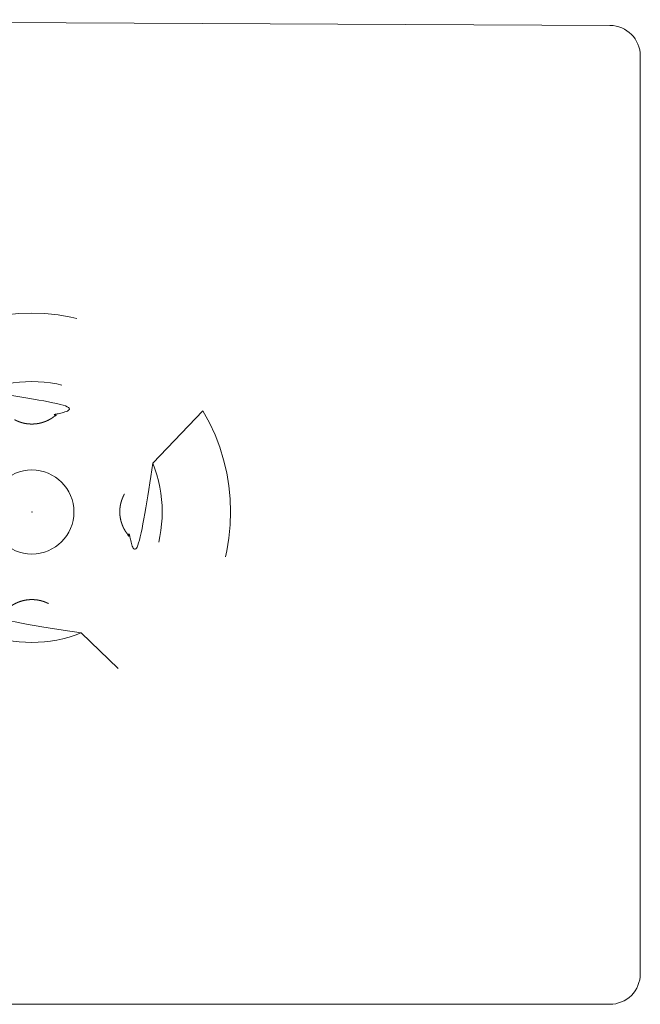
# Model space of a CAD drawing. Header units: metres. Extents: x -0.4 to 2.4, y -0.4 to 0.4.
# Tile 2 of 6: x -0.01 to 0.4, y -0.32 to 0.32. Entities that reach past the tile are written whole.
import ezdxf

# ---------------------------------------------------------------- set-up
doc = ezdxf.new("R2010")
doc.units = ezdxf.units.M
doc.header["$MEASUREMENT"] = 0
doc.linetypes.add('Dash Style-1', pattern=[0.10582, 0.0529, -0.05292])
doc.layers.add('72_VITRA_INSERT', color=7, linetype='Continuous')
for name, color, linetype, lineweight in [('72_VITRA_STANDARD_D2_TB_FOOT_UNDER', 8, 'Dash Style-1', 5), ('72_VITRA_STANDARD_D2_TB_TABLE_TOP', 7, 'Continuous', 5), ('D2SNAP', 1, 'Continuous', 5)]:
    doc.layers.add(name, color=color, linetype=linetype, lineweight=lineweight)

# ---------------------------------------------------------------- blocks, each defined once
blk = doc.blocks.new('72_VITRA_STANDARD_D2_SUPER_FOLD_TABLE_FOOT')
at = {"layer": '72_VITRA_STANDARD_D2_TB_FOOT_UNDER', "flags": 128}
for points in [[(-0.06614, 0.11191), (-0.03203, 0.07904, -0.194932), (0.03203, 0.07904), (0.06614, 0.11191, 0.273421), (-0.06614, 0.11191)], [(0.11191, 0.06614), (0.07904, 0.03203, -0.19438), (0.07911, -0.03186), (0.112, -0.066, 0.273065), (0.11191, 0.06614)], [(-0.0275, 0, -1), (0.0275, 0, -1)], [(-0.03221, -0.07897), (-0.0663, -0.11182, 0.274158), (0.0663, -0.11182), (0.03221, -0.07897, -0.196078), (-0.03221, -0.07897)]]:
    blk.add_lwpolyline(points, format="xyb", close=True, dxfattribs=at)
at = {"layer": '72_VITRA_STANDARD_D2_TB_FOOT_UNDER'}
blk.add_circle((0, 0), 0.0275, dxfattribs=at)
for points, weights in [([(-0.03203, 0.07904), (-0.02435, 0.07163), (-0.01666, 0.06422), (-0.01665, 0.06422), (-0.01664, 0.06421), (-0.01651, 0.06408), (-0.0161, 0.0637), (-0.01554, 0.0632), (-0.01496, 0.06273), (-0.01437, 0.06228), (-0.01377, 0.06184), (-0.01318, 0.06144), (-0.01258, 0.06106), (-0.01194, 0.06068), (-0.01122, 0.06028), (-0.0106, 0.05997), (-0.01006, 0.05971), (-0.00937, 0.0594), (-0.00883, 0.05919), (-0.00829, 0.05898), (-0.00759, 0.05873), (-0.00689, 0.05851), (-0.00617, 0.05831), (-0.00545, 0.05813), (-0.00473, 0.05797), (-0.00401, 0.05784), (-0.00324, 0.05772), (-0.00258, 0.05764), (-0.0019, 0.05758), (-0.00111, 0.05753), (-0.00073, 0.05752), (-0.00037, 0.05751), (0, 0.05751), (0.00037, 0.05751), (0.00073, 0.05752), (0.00111, 0.05753), (0.0019, 0.05758), (0.00258, 0.05764), (0.00324, 0.05772), (0.00401, 0.05784), (0.00473, 0.05797), (0.00545, 0.05813), (0.00617, 0.05831), (0.00689, 0.05851), (0.00759, 0.05873), (0.00829, 0.05898), (0.00883, 0.05919), (0.00937, 0.0594), (0.01006, 0.05971), (0.0106, 0.05997), (0.01122, 0.06028), (0.01194, 0.06068), (0.01258, 0.06106), (0.01318, 0.06144), (0.01377, 0.06184), (0.01437, 0.06228), (0.01496, 0.06273), (0.01554, 0.0632), (0.0161, 0.0637), (0.01651, 0.06408), (0.01664, 0.06421), (0.01665, 0.06422), (0.01666, 0.06422), (0.02435, 0.07163), (0.03203, 0.07904), (0, 0.09202), (-0.03203, 0.07904)], [1, 1, 1, 1, 1, 1, 1, 1, 1, 1, 1, 1, 1, 1, 1, 1, 1, 1, 1, 1, 1, 1, 1, 1, 1, 1, 1, 1, 1, 1, 1, 1, 1, 1, 1, 1, 1, 1, 1, 1, 1, 1, 1, 1, 1, 1, 1, 1, 1, 1, 1, 1, 1, 1, 1, 1, 1, 1, 1, 1, 1, 1, 1, 1, 1, 0.926784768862, 1]), ([(0.07904, 0.03203), (0.07163, 0.02435), (0.06422, 0.01666), (0.06422, 0.01665), (0.06421, 0.01664), (0.06407, 0.0165), (0.06368, 0.01608), (0.06317, 0.01549), (0.06268, 0.0149), (0.06221, 0.01428), (0.06176, 0.01366), (0.06135, 0.01304), (0.06096, 0.01242), (0.06057, 0.01175), (0.06017, 0.011), (0.05984, 0.01033), (0.05964, 0.00991), (0.05939, 0.00933), (0.0591, 0.00861), (0.05885, 0.00794), (0.05861, 0.00722), (0.05839, 0.00648), (0.0582, 0.00574), (0.05803, 0.00499), (0.05788, 0.00424), (0.05779, 0.00367), (0.05772, 0.00325), (0.05765, 0.00262), (0.05757, 0.00185), (0.05752, 0.00097), (0.05751, 0.00059), (0.05751, 0.00034), (0.05751, 0.00012), (0.05751, -0.0001), (0.05751, -0.00035), (0.05752, -0.00073), (0.05757, -0.00161), (0.05765, -0.00238), (0.05772, -0.00301), (0.05779, -0.00343), (0.05788, -0.004), (0.05803, -0.00475), (0.0582, -0.0055), (0.05839, -0.00625), (0.05861, -0.00698), (0.05885, -0.0077), (0.0591, -0.00838), (0.05939, -0.00909), (0.05964, -0.00967), (0.05984, -0.0101), (0.06017, -0.01076), (0.06057, -0.01151), (0.06096, -0.01218), (0.06135, -0.01281), (0.06176, -0.01342), (0.06221, -0.01405), (0.06268, -0.01466), (0.06317, -0.01525), (0.06368, -0.01584), (0.06407, -0.01626), (0.06421, -0.0164), (0.06422, -0.01641), (0.06422, -0.01642), (0.07167, -0.02414), (0.07911, -0.03186), (0.09198, 0.0001), (0.07904, 0.03203)], [1, 1, 1, 1, 1, 1, 1, 1, 1, 1, 1, 1, 1, 1, 1, 1, 1, 1, 1, 1, 1, 1, 1, 1, 1, 1, 1, 1, 1, 1, 1, 1, 1, 1, 1, 1, 1, 1, 1, 1, 1, 1, 1, 1, 1, 1, 1, 1, 1, 1, 1, 1, 1, 1, 1, 1, 1, 1, 1, 1, 1, 1, 1, 1, 1, 0.927184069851, 1]), ([(0.03221, -0.07897), (0.02443, -0.07148), (0.01666, -0.06399), (0.01665, -0.06398), (0.01664, -0.06397), (0.01651, -0.06384), (0.0161, -0.06346), (0.01554, -0.06296), (0.01496, -0.06249), (0.01437, -0.06204), (0.01377, -0.0616), (0.01318, -0.0612), (0.01258, -0.06082), (0.01194, -0.06044), (0.01122, -0.06004), (0.0106, -0.05973), (0.01006, -0.05947), (0.00937, -0.05917), (0.00883, -0.05895), (0.00829, -0.05874), (0.00759, -0.05849), (0.00689, -0.05827), (0.00617, -0.05807), (0.00545, -0.05789), (0.00473, -0.05773), (0.00401, -0.0576), (0.00324, -0.05748), (0.00258, -0.0574), (0.0019, -0.05734), (0.00111, -0.05729), (0.00073, -0.05728), (0.00037, -0.05727), (0, -0.05727), (-0.00037, -0.05727), (-0.00073, -0.05728), (-0.00111, -0.05729), (-0.0019, -0.05734), (-0.00258, -0.0574), (-0.00324, -0.05748), (-0.00401, -0.0576), (-0.00473, -0.05773), (-0.00545, -0.05789), (-0.00617, -0.05807), (-0.00689, -0.05827), (-0.00759, -0.05849), (-0.00829, -0.05874), (-0.00883, -0.05895), (-0.00937, -0.05917), (-0.01006, -0.05947), (-0.0106, -0.05973), (-0.01122, -0.06004), (-0.01194, -0.06044), (-0.01258, -0.06082), (-0.01318, -0.0612), (-0.01377, -0.0616), (-0.01437, -0.06204), (-0.01496, -0.06249), (-0.01554, -0.06296), (-0.0161, -0.06346), (-0.01651, -0.06384), (-0.01664, -0.06397), (-0.01665, -0.06398), (-0.01666, -0.06399), (-0.02443, -0.07148), (-0.03221, -0.07897), (0, -0.0921), (0.03221, -0.07897)], [1, 1, 1, 1, 1, 1, 1, 1, 1, 1, 1, 1, 1, 1, 1, 1, 1, 1, 1, 1, 1, 1, 1, 1, 1, 1, 1, 1, 1, 1, 1, 1, 1, 1, 1, 1, 1, 1, 1, 1, 1, 1, 1, 1, 1, 1, 1, 1, 1, 1, 1, 1, 1, 1, 1, 1, 1, 1, 1, 1, 1, 1, 1, 1, 1, 0.925953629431, 1])]:
    blk.add_rational_spline(points, weights, degree=2, knots=[0, 0, 0, 1, 1, 2, 2, 3, 4, 5, 6, 7, 8, 9, 10, 11, 12, 13, 14, 15, 16, 17, 18, 19, 20, 21, 22, 23, 24, 25, 26, 27, 27, 28, 28, 29, 29, 30, 31, 32, 33, 34, 35, 36, 37, 38, 39, 40, 41, 42, 43, 44, 45, 46, 47, 48, 49, 50, 51, 52, 53, 54, 54, 55, 55, 56, 56, 57, 57, 57], dxfattribs=at)
at = {"layer": '72_VITRA_STANDARD_D2_TB_FOOT_UNDER', "linetype": 'Continuous', "lineweight": 5}
blk.add_point((0, 0), dxfattribs=at)
at = {"layer": 'D2SNAP', "linetype": 'Continuous', "lineweight": 5}
blk.add_point((0, 0), dxfattribs=at)
blk = doc.blocks.new('72_VITRA_STANDARD_D2_SUPER_FOLD_TABLE_640_X_796_TABLE_TOP')
at = {"layer": '72_VITRA_STANDARD_D2_TB_TABLE_TOP', "flags": 128}
blk.add_lwpolyline([(-0.378, -0.32188), (0.378, -0.32188, 0.414214), (0.398, -0.30188), (0.398, 0.29813, 0.412761), (0.3781, 0.31813), (-0.3779, 0.32188, 0.415668), (-0.398, 0.30188), (-0.398, -0.30188, 0.414214), (-0.378, -0.32188)], format="xyb", close=True, dxfattribs=at)
at = {"layer": 'D2SNAP', "linetype": 'Continuous', "lineweight": 5}
blk.add_point((0, 0), dxfattribs=at)
blk = doc.blocks.new('72vitra_standard2662AE077F42548B7807349CFC5C49391')
for name in ['72_VITRA_STANDARD_D2_SUPER_FOLD_TABLE_640_X_796_TABLE_TOP', '72_VITRA_STANDARD_D2_SUPER_FOLD_TABLE_FOOT']:
    blk.add_blockref(name, (0, 0))
blk = doc.blocks.new('XCAD0366A5E0BEE82DB4412506C92DC766AA54')
at = {"color": 7}
blk.add_blockref('72vitra_standard2662AE077F42548B7807349CFC5C49391', (0, 0), dxfattribs=at)

msp = doc.modelspace()

# ---------------------------------------------------------------- block references
at = {"layer": '72_VITRA_INSERT'}
msp.add_blockref('XCAD0366A5E0BEE82DB4412506C92DC766AA54', (0, 0), dxfattribs=at)

doc.saveas('drawing.dxf')
